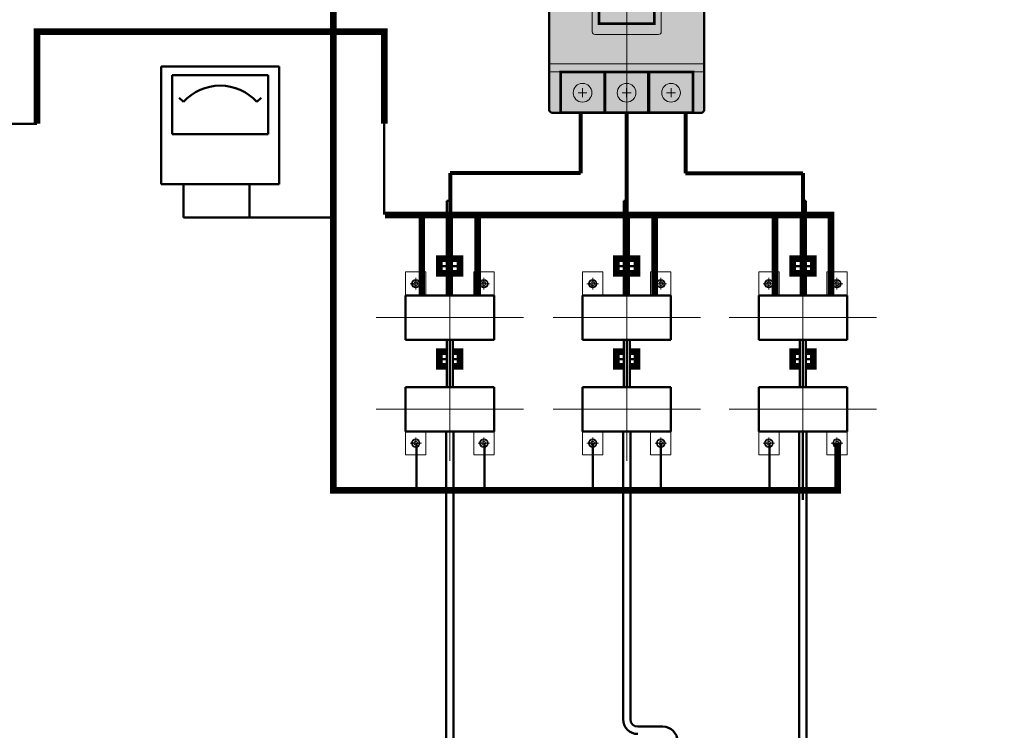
# Model space of a CAD drawing. Header units: millimetres. Extents: x 0 to 420, y 0 to 297.
# Tile 5 of 8: x 109 to 176, y 155 to 204. Entities that reach past the tile are written whole.
import ezdxf

# ---------------------------------------------------------------- set-up
doc = ezdxf.new("R2010")
doc.units = ezdxf.units.MM
for name, pattern in [('K5LT_AXLED', [19.5, 15, -1.5, 1.5, -1.5]), ('K5LT_BASIC', [0]), ('K5LT_REINFORCED', [0]), ('K5LT_THIN', [0])]:
    doc.linetypes.add(name, pattern=pattern)
doc.layers.add('Системный слой', color=7, linetype='Continuous')

# ---------------------------------------------------------------- blocks, each defined once
blk = doc.blocks.new('U30')
at = {"layer": 'Системный слой', "color": 7, "linetype": 'K5LT_BASIC', "lineweight": 50}
for p, q in [((141.052, 184.976), (135.052, 184.976)), ((135.052, 184.976), (135.052, 181.976)), ((141.052, 181.976), (141.052, 184.976)), ((135.052, 181.976), (141.052, 181.976))]:
    blk.add_line(p, q, dxfattribs=at)
blk = doc.blocks.new('U31')
at = {"layer": 'Системный слой', "color": 7, "linetype": 'K5LT_THIN', "lineweight": 18}
for p, q in [((135.052, 186.576), (136.432, 186.576)), ((135.052, 184.976), (135.052, 186.576)), ((136.432, 186.576), (136.432, 184.976)), ((136.432, 184.976), (135.052, 184.976))]:
    blk.add_line(p, q, dxfattribs=at)
blk = doc.blocks.new('U32')
at = {"layer": 'Системный слой', "color": 7, "linetype": 'K5LT_THIN', "lineweight": 18}
for p, q in [((141.052, 186.576), (139.671, 186.576)), ((139.671, 186.576), (139.671, 184.976)), ((141.052, 184.976), (141.052, 186.576)), ((139.671, 184.976), (141.052, 184.976))]:
    blk.add_line(p, q, dxfattribs=at)
blk = doc.blocks.new('U33')
at = {"layer": 'Системный слой', "color": 7, "linetype": 'K5LT_AXLED', "lineweight": 18}
for p, q in [((139.974, 185.776), (140.749, 185.776)), ((140.361, 185.388), (140.361, 186.163))]:
    blk.add_line(p, q, dxfattribs=at)
at = {"layer": 'Системный слой', "color": 7, "linetype": 'K5LT_THIN', "lineweight": 18}
for p, q in [((140.361, 186.024), (140.146, 185.9)), ((140.146, 185.9), (140.146, 185.651)), ((140.146, 185.651), (140.361, 185.527)), ((140.576, 185.9), (140.361, 186.024)), ((140.361, 185.527), (140.576, 185.651)), ((140.576, 185.651), (140.576, 185.9))]:
    blk.add_line(p, q, dxfattribs=at)
for radius in [0.286, 0.129]:
    blk.add_circle((140.361, 185.776), radius, dxfattribs=at)
blk = doc.blocks.new('U34')
at = {"layer": 'Системный слой', "color": 7, "linetype": 'K5LT_AXLED', "lineweight": 18}
for p, q in [((136.129, 185.776), (135.355, 185.776)), ((135.742, 185.388), (135.742, 186.163))]:
    blk.add_line(p, q, dxfattribs=at)
at = {"layer": 'Системный слой', "color": 7, "linetype": 'K5LT_THIN', "lineweight": 18}
for p, q in [((135.527, 185.9), (135.742, 186.024)), ((135.527, 185.651), (135.527, 185.9)), ((135.742, 185.527), (135.527, 185.651)), ((135.742, 186.024), (135.957, 185.9)), ((135.957, 185.651), (135.742, 185.527)), ((135.957, 185.9), (135.957, 185.651))]:
    blk.add_line(p, q, dxfattribs=at)
for radius in [0.286, 0.129]:
    blk.add_circle((135.742, 185.776), radius, dxfattribs=at)
blk = doc.blocks.new('U29')
at = {"layer": 'Системный слой'}
for name in ['U31', 'U32', 'U34', 'U33', 'U30']:
    blk.add_blockref(name, (0, 0), dxfattribs=at)
blk = doc.blocks.new('U36')
at = {"layer": 'Системный слой', "color": 7, "linetype": 'K5LT_BASIC', "lineweight": 50}
for p, q in [((153.052, 184.976), (147.052, 184.976)), ((147.052, 184.976), (147.052, 181.976)), ((153.052, 181.976), (153.052, 184.976)), ((147.052, 181.976), (153.052, 181.976))]:
    blk.add_line(p, q, dxfattribs=at)
blk = doc.blocks.new('U37')
at = {"layer": 'Системный слой', "color": 7, "linetype": 'K5LT_THIN', "lineweight": 18}
for p, q in [((147.052, 186.576), (148.432, 186.576)), ((147.052, 184.976), (147.052, 186.576)), ((148.432, 186.576), (148.432, 184.976)), ((148.432, 184.976), (147.052, 184.976))]:
    blk.add_line(p, q, dxfattribs=at)
blk = doc.blocks.new('U38')
at = {"layer": 'Системный слой', "color": 7, "linetype": 'K5LT_THIN', "lineweight": 18}
for p, q in [((153.052, 186.576), (151.671, 186.576)), ((151.671, 186.576), (151.671, 184.976)), ((153.052, 184.976), (153.052, 186.576)), ((151.671, 184.976), (153.052, 184.976))]:
    blk.add_line(p, q, dxfattribs=at)
blk = doc.blocks.new('U39')
at = {"layer": 'Системный слой', "color": 7, "linetype": 'K5LT_AXLED', "lineweight": 18}
for p, q in [((151.974, 185.776), (152.749, 185.776)), ((152.361, 185.388), (152.361, 186.163))]:
    blk.add_line(p, q, dxfattribs=at)
at = {"layer": 'Системный слой', "color": 7, "linetype": 'K5LT_THIN', "lineweight": 18}
for p, q in [((152.361, 186.024), (152.146, 185.9)), ((152.146, 185.9), (152.146, 185.651)), ((152.146, 185.651), (152.361, 185.527)), ((152.576, 185.9), (152.361, 186.024)), ((152.361, 185.527), (152.576, 185.651)), ((152.576, 185.651), (152.576, 185.9))]:
    blk.add_line(p, q, dxfattribs=at)
for radius in [0.286, 0.129]:
    blk.add_circle((152.361, 185.776), radius, dxfattribs=at)
blk = doc.blocks.new('U40')
at = {"layer": 'Системный слой', "color": 7, "linetype": 'K5LT_AXLED', "lineweight": 18}
for p, q in [((148.129, 185.776), (147.355, 185.776)), ((147.742, 185.388), (147.742, 186.163))]:
    blk.add_line(p, q, dxfattribs=at)
at = {"layer": 'Системный слой', "color": 7, "linetype": 'K5LT_THIN', "lineweight": 18}
for p, q in [((147.527, 185.9), (147.742, 186.024)), ((147.527, 185.651), (147.527, 185.9)), ((147.742, 185.527), (147.527, 185.651)), ((147.742, 186.024), (147.957, 185.9)), ((147.957, 185.651), (147.742, 185.527)), ((147.957, 185.9), (147.957, 185.651))]:
    blk.add_line(p, q, dxfattribs=at)
for radius in [0.286, 0.129]:
    blk.add_circle((147.742, 185.776), radius, dxfattribs=at)
blk = doc.blocks.new('U35')
at = {"layer": 'Системный слой'}
for name in ['U37', 'U38', 'U40', 'U39', 'U36']:
    blk.add_blockref(name, (0, 0), dxfattribs=at)
blk = doc.blocks.new('U42')
at = {"layer": 'Системный слой', "color": 7, "linetype": 'K5LT_BASIC', "lineweight": 50}
for p, q in [((165, 184.976), (159, 184.976)), ((159, 184.976), (159, 181.976)), ((165, 181.976), (165, 184.976)), ((159, 181.976), (165, 181.976))]:
    blk.add_line(p, q, dxfattribs=at)
blk = doc.blocks.new('U43')
at = {"layer": 'Системный слой', "color": 7, "linetype": 'K5LT_THIN', "lineweight": 18}
for p, q in [((159, 186.576), (160.381, 186.576)), ((159, 184.976), (159, 186.576)), ((160.381, 186.576), (160.381, 184.976)), ((160.381, 184.976), (159, 184.976))]:
    blk.add_line(p, q, dxfattribs=at)
blk = doc.blocks.new('U44')
at = {"layer": 'Системный слой', "color": 7, "linetype": 'K5LT_THIN', "lineweight": 18}
for p, q in [((165, 186.576), (163.62, 186.576)), ((163.62, 186.576), (163.62, 184.976)), ((165, 184.976), (165, 186.576)), ((163.62, 184.976), (165, 184.976))]:
    blk.add_line(p, q, dxfattribs=at)
blk = doc.blocks.new('U45')
at = {"layer": 'Системный слой', "color": 7, "linetype": 'K5LT_AXLED', "lineweight": 18}
for p, q in [((163.923, 185.776), (164.697, 185.776)), ((164.31, 185.388), (164.31, 186.163))]:
    blk.add_line(p, q, dxfattribs=at)
at = {"layer": 'Системный слой', "color": 7, "linetype": 'K5LT_THIN', "lineweight": 18}
for p, q in [((164.31, 186.024), (164.095, 185.9)), ((164.095, 185.9), (164.095, 185.651)), ((164.095, 185.651), (164.31, 185.527)), ((164.525, 185.9), (164.31, 186.024)), ((164.31, 185.527), (164.525, 185.651)), ((164.525, 185.651), (164.525, 185.9))]:
    blk.add_line(p, q, dxfattribs=at)
for radius in [0.286, 0.129]:
    blk.add_circle((164.31, 185.776), radius, dxfattribs=at)
blk = doc.blocks.new('U46')
at = {"layer": 'Системный слой', "color": 7, "linetype": 'K5LT_AXLED', "lineweight": 18}
for p, q in [((160.078, 185.776), (159.304, 185.776)), ((159.691, 185.388), (159.691, 186.163))]:
    blk.add_line(p, q, dxfattribs=at)
at = {"layer": 'Системный слой', "color": 7, "linetype": 'K5LT_THIN', "lineweight": 18}
for p, q in [((159.476, 185.9), (159.691, 186.024)), ((159.476, 185.651), (159.476, 185.9)), ((159.691, 185.527), (159.476, 185.651)), ((159.691, 186.024), (159.906, 185.9)), ((159.906, 185.651), (159.691, 185.527)), ((159.906, 185.9), (159.906, 185.651))]:
    blk.add_line(p, q, dxfattribs=at)
for radius in [0.286, 0.129]:
    blk.add_circle((159.691, 185.776), radius, dxfattribs=at)
blk = doc.blocks.new('U41')
at = {"layer": 'Системный слой'}
for name in ['U43', 'U44', 'U46', 'U45', 'U42']:
    blk.add_blockref(name, (0, 0), dxfattribs=at)
blk = doc.blocks.new('U48')
at = {"layer": 'Системный слой', "color": 7, "linetype": 'K5LT_BASIC', "lineweight": 50}
for p, q in [((141.052, 178.756), (135.052, 178.756)), ((135.052, 178.756), (135.052, 175.756)), ((141.052, 175.756), (141.052, 178.756)), ((135.052, 175.756), (141.052, 175.756))]:
    blk.add_line(p, q, dxfattribs=at)
blk = doc.blocks.new('U49')
at = {"layer": 'Системный слой', "color": 7, "linetype": 'K5LT_THIN', "lineweight": 18}
for p, q in [((136.432, 175.756), (135.052, 175.756)), ((135.052, 175.756), (135.052, 174.156)), ((136.432, 174.156), (136.432, 175.756)), ((135.052, 174.156), (136.432, 174.156))]:
    blk.add_line(p, q, dxfattribs=at)
blk = doc.blocks.new('U50')
at = {"layer": 'Системный слой', "color": 7, "linetype": 'K5LT_THIN', "lineweight": 18}
for p, q in [((139.671, 174.156), (139.671, 175.756)), ((139.671, 175.756), (141.052, 175.756)), ((141.052, 175.756), (141.052, 174.156)), ((141.052, 174.156), (139.671, 174.156))]:
    blk.add_line(p, q, dxfattribs=at)
blk = doc.blocks.new('U51')
at = {"layer": 'Системный слой', "color": 7, "linetype": 'K5LT_THIN', "lineweight": 18}
for p, q in [((135.742, 175.205), (135.527, 175.081)), ((135.527, 175.081), (135.527, 174.832)), ((135.957, 175.081), (135.742, 175.205)), ((135.957, 174.832), (135.957, 175.081)), ((135.527, 174.832), (135.742, 174.708)), ((135.742, 174.708), (135.957, 174.832))]:
    blk.add_line(p, q, dxfattribs=at)
at = {"layer": 'Системный слой', "color": 7, "linetype": 'K5LT_AXLED', "lineweight": 18}
for p, q in [((135.742, 175.344), (135.742, 174.569)), ((136.129, 174.956), (135.355, 174.956))]:
    blk.add_line(p, q, dxfattribs=at)
at = {"layer": 'Системный слой', "color": 7, "linetype": 'K5LT_THIN', "lineweight": 18}
for radius in [0.286, 0.129]:
    blk.add_circle((135.742, 174.956), radius, dxfattribs=at)
blk = doc.blocks.new('U52')
at = {"layer": 'Системный слой', "color": 7, "linetype": 'K5LT_THIN', "lineweight": 18}
for p, q in [((140.146, 175.081), (140.361, 175.205)), ((140.146, 174.832), (140.146, 175.081)), ((140.361, 175.205), (140.576, 175.081)), ((140.576, 175.081), (140.576, 174.832)), ((140.361, 174.708), (140.146, 174.832)), ((140.576, 174.832), (140.361, 174.708))]:
    blk.add_line(p, q, dxfattribs=at)
at = {"layer": 'Системный слой', "color": 7, "linetype": 'K5LT_AXLED', "lineweight": 18}
for p, q in [((140.361, 175.344), (140.361, 174.569)), ((139.974, 174.956), (140.749, 174.956))]:
    blk.add_line(p, q, dxfattribs=at)
at = {"layer": 'Системный слой', "color": 7, "linetype": 'K5LT_THIN', "lineweight": 18}
for radius in [0.286, 0.129]:
    blk.add_circle((140.361, 174.956), radius, dxfattribs=at)
blk = doc.blocks.new('U47')
at = {"layer": 'Системный слой'}
for name in ['U48', 'U49', 'U50', 'U51', 'U52']:
    blk.add_blockref(name, (0, 0), dxfattribs=at)
blk = doc.blocks.new('U54')
at = {"layer": 'Системный слой', "color": 7, "linetype": 'K5LT_BASIC', "lineweight": 50}
for p, q in [((153.052, 178.756), (147.052, 178.756)), ((147.052, 178.756), (147.052, 175.756)), ((153.052, 175.756), (153.052, 178.756)), ((147.052, 175.756), (153.052, 175.756))]:
    blk.add_line(p, q, dxfattribs=at)
blk = doc.blocks.new('U55')
at = {"layer": 'Системный слой', "color": 7, "linetype": 'K5LT_THIN', "lineweight": 18}
for p, q in [((148.432, 175.756), (147.052, 175.756)), ((147.052, 175.756), (147.052, 174.156)), ((148.432, 174.156), (148.432, 175.756)), ((147.052, 174.156), (148.432, 174.156))]:
    blk.add_line(p, q, dxfattribs=at)
blk = doc.blocks.new('U56')
at = {"layer": 'Системный слой', "color": 7, "linetype": 'K5LT_THIN', "lineweight": 18}
for p, q in [((151.671, 174.156), (151.671, 175.756)), ((151.671, 175.756), (153.052, 175.756)), ((153.052, 175.756), (153.052, 174.156)), ((153.052, 174.156), (151.671, 174.156))]:
    blk.add_line(p, q, dxfattribs=at)
blk = doc.blocks.new('U57')
at = {"layer": 'Системный слой', "color": 7, "linetype": 'K5LT_THIN', "lineweight": 18}
for p, q in [((147.742, 175.205), (147.527, 175.081)), ((147.527, 175.081), (147.527, 174.832)), ((147.957, 175.081), (147.742, 175.205)), ((147.957, 174.832), (147.957, 175.081)), ((147.527, 174.832), (147.742, 174.708)), ((147.742, 174.708), (147.957, 174.832))]:
    blk.add_line(p, q, dxfattribs=at)
at = {"layer": 'Системный слой', "color": 7, "linetype": 'K5LT_AXLED', "lineweight": 18}
for p, q in [((147.742, 175.344), (147.742, 174.569)), ((148.129, 174.956), (147.355, 174.956))]:
    blk.add_line(p, q, dxfattribs=at)
at = {"layer": 'Системный слой', "color": 7, "linetype": 'K5LT_THIN', "lineweight": 18}
for radius in [0.286, 0.129]:
    blk.add_circle((147.742, 174.956), radius, dxfattribs=at)
blk = doc.blocks.new('U58')
at = {"layer": 'Системный слой', "color": 7, "linetype": 'K5LT_THIN', "lineweight": 18}
for p, q in [((152.146, 175.081), (152.361, 175.205)), ((152.146, 174.832), (152.146, 175.081)), ((152.361, 175.205), (152.576, 175.081)), ((152.576, 175.081), (152.576, 174.832)), ((152.361, 174.708), (152.146, 174.832)), ((152.576, 174.832), (152.361, 174.708))]:
    blk.add_line(p, q, dxfattribs=at)
at = {"layer": 'Системный слой', "color": 7, "linetype": 'K5LT_AXLED', "lineweight": 18}
for p, q in [((152.361, 175.344), (152.361, 174.569)), ((151.974, 174.956), (152.749, 174.956))]:
    blk.add_line(p, q, dxfattribs=at)
at = {"layer": 'Системный слой', "color": 7, "linetype": 'K5LT_THIN', "lineweight": 18}
for radius in [0.286, 0.129]:
    blk.add_circle((152.361, 174.956), radius, dxfattribs=at)
blk = doc.blocks.new('U53')
at = {"layer": 'Системный слой'}
for name in ['U54', 'U55', 'U56', 'U57', 'U58']:
    blk.add_blockref(name, (0, 0), dxfattribs=at)
blk = doc.blocks.new('U60')
at = {"layer": 'Системный слой', "color": 7, "linetype": 'K5LT_BASIC', "lineweight": 50}
for p, q in [((165, 178.756), (159, 178.756)), ((159, 178.756), (159, 175.756)), ((165, 175.756), (165, 178.756)), ((159, 175.756), (165, 175.756))]:
    blk.add_line(p, q, dxfattribs=at)
blk = doc.blocks.new('U61')
at = {"layer": 'Системный слой', "color": 7, "linetype": 'K5LT_THIN', "lineweight": 18}
for p, q in [((160.381, 175.756), (159, 175.756)), ((159, 175.756), (159, 174.156)), ((160.381, 174.156), (160.381, 175.756)), ((159, 174.156), (160.381, 174.156))]:
    blk.add_line(p, q, dxfattribs=at)
blk = doc.blocks.new('U62')
at = {"layer": 'Системный слой', "color": 7, "linetype": 'K5LT_THIN', "lineweight": 18}
for p, q in [((163.62, 174.156), (163.62, 175.756)), ((163.62, 175.756), (165, 175.756)), ((165, 175.756), (165, 174.156)), ((165, 174.156), (163.62, 174.156))]:
    blk.add_line(p, q, dxfattribs=at)
blk = doc.blocks.new('U63')
at = {"layer": 'Системный слой', "color": 7, "linetype": 'K5LT_THIN', "lineweight": 18}
for p, q in [((159.691, 175.205), (159.476, 175.081)), ((159.476, 175.081), (159.476, 174.832)), ((159.906, 175.081), (159.691, 175.205)), ((159.906, 174.832), (159.906, 175.081)), ((159.476, 174.832), (159.691, 174.708)), ((159.691, 174.708), (159.906, 174.832))]:
    blk.add_line(p, q, dxfattribs=at)
at = {"layer": 'Системный слой', "color": 7, "linetype": 'K5LT_AXLED', "lineweight": 18}
for p, q in [((159.691, 175.344), (159.691, 174.569)), ((160.078, 174.956), (159.304, 174.956))]:
    blk.add_line(p, q, dxfattribs=at)
at = {"layer": 'Системный слой', "color": 7, "linetype": 'K5LT_THIN', "lineweight": 18}
for radius in [0.286, 0.129]:
    blk.add_circle((159.691, 174.956), radius, dxfattribs=at)
blk = doc.blocks.new('U64')
at = {"layer": 'Системный слой', "color": 7, "linetype": 'K5LT_THIN', "lineweight": 18}
for p, q in [((164.095, 175.081), (164.31, 175.205)), ((164.095, 174.832), (164.095, 175.081)), ((164.31, 175.205), (164.525, 175.081)), ((164.525, 175.081), (164.525, 174.832)), ((164.31, 174.708), (164.095, 174.832)), ((164.525, 174.832), (164.31, 174.708))]:
    blk.add_line(p, q, dxfattribs=at)
at = {"layer": 'Системный слой', "color": 7, "linetype": 'K5LT_AXLED', "lineweight": 18}
for p, q in [((164.31, 175.344), (164.31, 174.569)), ((163.923, 174.956), (164.697, 174.956))]:
    blk.add_line(p, q, dxfattribs=at)
at = {"layer": 'Системный слой', "color": 7, "linetype": 'K5LT_THIN', "lineweight": 18}
for radius in [0.286, 0.129]:
    blk.add_circle((164.31, 174.956), radius, dxfattribs=at)
blk = doc.blocks.new('U59')
at = {"layer": 'Системный слой'}
for name in ['U60', 'U61', 'U62', 'U63', 'U64']:
    blk.add_blockref(name, (0, 0), dxfattribs=at)
blk = doc.blocks.new('U116')
at = {"layer": 'Системный слой', "color": 7, "linetype": 'K5LT_THIN', "lineweight": 18}
for p, q in [((144.802, 210.335), (155.302, 210.335)), ((144.802, 208.401), (144.802, 210.335)), ((155.302, 210.335), (155.302, 208.401)), ((155.302, 208.401), (144.802, 208.401))]:
    blk.add_line(p, q, dxfattribs=at)
blk = doc.blocks.new('U115')
at = {"layer": 'Системный слой', "true_color": 0xffffff}
blk.add_hatch(color=7, dxfattribs=at).paths.add_polyline_path([(144.802, 213.81), (144.802, 197.56), (144.873, 197.413), (144.989, 197.373), (155.114, 197.373), (155.261, 197.444), (155.302, 197.56), (155.302, 213.81), (155.23, 213.957), (155.114, 213.998), (144.989, 213.998), (144.842, 213.926)])
at = {"layer": 'Системный слой', "color": 7, "linetype": 'K5LT_BASIC', "lineweight": 50}
for p, q in [((144.802, 213.81), (144.802, 197.56)), ((155.114, 213.998), (144.989, 213.998)), ((155.302, 197.56), (155.302, 213.81)), ((144.989, 197.373), (155.114, 197.373))]:
    blk.add_line(p, q, dxfattribs=at)
at = {"layer": 'Системный слой', "color": 7, "linetype": 'K5LT_THIN', "lineweight": 18}
for p, q in [((147.064, 212.581), (146.764, 212.581)), ((147.064, 212.581), (147.064, 212.881)), ((147.064, 212.581), (147.064, 212.281)), ((147.064, 212.581), (147.364, 212.581)), ((150.052, 212.581), (149.752, 212.581)), ((150.052, 212.581), (150.052, 212.881)), ((150.052, 212.581), (150.052, 212.281)), ((150.052, 212.581), (150.352, 212.581)), ((153.066, 212.581), (152.766, 212.581)), ((153.066, 212.581), (153.066, 212.881)), ((153.066, 212.581), (153.066, 212.281)), ((153.066, 212.581), (153.366, 212.581)), ((144.802, 211.223), (155.302, 211.223)), ((144.802, 210.335), (155.302, 210.335)), ((147.711, 207.779), (147.711, 202.868)), ((152.204, 207.967), (147.899, 207.967)), ((152.392, 202.868), (152.392, 207.779)), ((148.177, 206.763), (151.927, 206.763)), ((148.177, 206.028), (151.927, 206.028)), ((147.899, 202.681), (152.204, 202.681)), ((144.802, 200.702), (155.302, 200.702)), ((144.802, 200.148), (155.302, 200.148)), ((147.055, 198.731), (147.055, 199.031)), ((150.043, 198.731), (150.043, 199.031)), ((153.057, 198.731), (153.057, 199.031)), ((147.055, 198.731), (146.755, 198.731)), ((147.055, 198.731), (147.055, 198.431)), ((147.055, 198.731), (147.355, 198.731)), ((150.043, 198.731), (149.743, 198.731)), ((150.043, 198.731), (150.043, 198.431)), ((150.043, 198.731), (150.343, 198.731)), ((153.057, 198.731), (152.757, 198.731)), ((153.057, 198.731), (153.057, 198.431)), ((153.057, 198.731), (153.357, 198.731))]:
    blk.add_line(p, q, dxfattribs=at)
at = {"layer": 'Системный слой', "color": 7, "linetype": 'K5LT_THIN', "const_width": 0.18}
for points in [[(145.573, 213.998), (148.585, 213.998), (148.585, 211.223), (145.573, 211.223)], [(148.555, 213.998), (151.566, 213.998), (151.566, 211.223), (148.555, 211.223)], [(151.536, 213.998), (154.548, 213.998), (154.548, 211.223), (151.536, 211.223)], [(151.927, 207.12), (148.177, 207.12), (148.177, 203.426), (151.927, 203.426)], [(145.564, 200.148), (148.576, 200.148), (148.576, 197.373), (145.564, 197.373)], [(148.546, 200.148), (151.557, 200.148), (151.557, 197.373), (148.546, 197.373)], [(151.527, 200.148), (154.539, 200.148), (154.539, 197.373), (151.527, 197.373)]]:
    blk.add_lwpolyline(points, close=True, dxfattribs=at)
at = {"layer": 'Системный слой', "color": 7, "linetype": 'K5LT_THIN', "lineweight": 18}
for centre in [(147.064, 212.581), (150.052, 212.581), (153.066, 212.581), (147.055, 198.731), (150.043, 198.731), (153.057, 198.731)]:
    blk.add_circle(centre, 0.634, dxfattribs=at)
at = {"layer": 'Системный слой', "color": 7, "linetype": 'K5LT_BASIC', "lineweight": 50}
for centre, radius, start, end in [((144.989, 213.81), 0.188, 90, 180), ((155.114, 213.81), 0.188, 0, 90), ((144.989, 197.56), 0.188, 180, 270), ((155.114, 197.56), 0.187, 270, 0)]:
    blk.add_arc(centre, radius, start, end, dxfattribs=at)
at = {"layer": 'Системный слой', "color": 7, "linetype": 'K5LT_THIN', "lineweight": 18}
for centre, radius, start, end in [((147.899, 207.779), 0.188, 90, 180), ((152.204, 207.779), 0.187, 0, 90), ((147.899, 202.868), 0.187, 180, 270), ((152.204, 202.868), 0.187, 270, 0)]:
    blk.add_arc(centre, radius, start, end, dxfattribs=at)
at = {"layer": 'Системный слой'}
blk.add_blockref('U116', (0, 0), dxfattribs=at)
blk = doc.blocks.new('U124')
at = {"layer": 'Системный слой', "color": 7, "linetype": 'K5LT_BASIC', "lineweight": 50}
for p, q in [((118.476, 192.522), (118.476, 200.522)), ((118.476, 200.522), (126.476, 200.522)), ((126.476, 200.522), (126.476, 192.522)), ((126.476, 192.522), (118.476, 192.522))]:
    blk.add_line(p, q, dxfattribs=at)
blk = doc.blocks.new('U125')
at = {"layer": 'Системный слой', "color": 7, "linetype": 'K5LT_BASIC', "lineweight": 50}
for p, q in [((125.726, 199.922), (119.226, 199.922)), ((119.226, 199.922), (119.226, 195.922)), ((125.726, 195.922), (125.726, 199.922)), ((119.226, 195.922), (125.726, 195.922))]:
    blk.add_line(p, q, dxfattribs=at)
blk = doc.blocks.new('U123')
at = {"layer": 'Системный слой', "color": 7, "linetype": 'K5LT_BASIC', "lineweight": 50}
for p, q in [((119.981, 198.115), (119.688, 198.391)), ((124.971, 198.115), (125.265, 198.391))]:
    blk.add_line(p, q, dxfattribs=at)
for centre, start, end in [((122.54, 195.713), 91.0481, 136.81152), ((122.412, 195.713), 43.18848, 88.9519)]:
    blk.add_arc(centre, 3.51, start, end, dxfattribs=at)
at = {"layer": 'Системный слой'}
for name in ['U124', 'U125']:
    blk.add_blockref(name, (0, 0), dxfattribs=at)

msp = doc.modelspace()

# ---------------------------------------------------------------- linework, layer by layer
at = {"layer": 'Системный слой', "color": 7, "linetype": 'K5LT_AXLED', "lineweight": 18}
for p, q in [((150.0516, 245.0298), (150.0516, 179.9756)), ((138.0516, 186.9756), (138.0516, 179.9756)), ((162.0005, 186.9756), (162.0005, 179.9756)), ((133.0516, 183.4756), (143.0516, 183.4756)), ((145.0516, 183.4756), (155.0516, 183.4756)), ((157.0005, 183.4756), (167.0005, 183.4756)), ((138.0516, 180.7562), (138.0516, 173.7562)), ((150.0516, 180.7562), (150.0516, 173.7562)), ((162.0005, 180.7562), (162.0005, 173.7562)), ((133.0516, 177.2562), (143.0516, 177.2562)), ((145.0516, 177.2562), (155.0516, 177.2562)), ((157.0005, 177.2562), (167.0005, 177.2562))]:
    msp.add_line(p, q, dxfattribs=at)
at = {"layer": 'Системный слой', "color": 7, "linetype": 'K5LT_REINFORCED', "lineweight": 80}
for p, q in [((146.905, 197.3725), (146.905, 193.2756)), ((150.0516, 190.4298), (150.0516, 197.3725)), ((154.0271, 197.3756), (154.0271, 193.2756)), ((146.905, 193.2756), (138.076, 193.2756)), ((138.076, 193.2756), (138.076, 190.4756)), ((154.0271, 193.2756), (162.0005, 193.2756)), ((162.0005, 193.2756), (162.0005, 190.4298))]:
    msp.add_line(p, q, dxfattribs=at)
at = {"layer": 'Системный слой', "color": 7, "linetype": 'K5LT_BASIC', "lineweight": 50}
for p, q in [((63.74, 196.6306), (110.0516, 196.6306)), ((133.6029, 196.6306), (133.6029, 190.4756)), ((119.9812, 190.2675), (119.9812, 192.5224)), ((124.462, 190.2675), (124.462, 192.5224)), ((137.8516, 191.4062), (138.0516, 191.4062)), ((137.8516, 191.4062), (137.8516, 184.9756)), ((149.8516, 191.4062), (150.0516, 191.4062)), ((149.8516, 191.4062), (149.8516, 184.9756)), ((162.2005, 191.4062), (162.0005, 191.4062)), ((162.2005, 191.4062), (162.2005, 184.9756)), ((119.9812, 190.2675), (130.1482, 190.2675)), ((137.3516, 186.9756), (137.8516, 186.9756)), ((138.2516, 186.9756), (138.7516, 186.9756)), ((149.3516, 186.9756), (149.8516, 186.9756)), ((150.2516, 186.9756), (150.7516, 186.9756)), ((161.3005, 186.9756), (161.8005, 186.9756)), ((162.2005, 186.9756), (162.7005, 186.9756)), ((137.8516, 181.9756), (137.8516, 178.7562)), ((138.0516, 181.9756), (138.0516, 178.7562)), ((138.2516, 181.9756), (138.2516, 178.7562)), ((149.8516, 181.9756), (149.8516, 178.7562)), ((150.0516, 181.9756), (150.0516, 178.7562)), ((150.2516, 181.9756), (150.2516, 178.7562)), ((161.8005, 181.9756), (161.8005, 178.7562)), ((162.0005, 181.9756), (162.0005, 178.7562)), ((162.2005, 181.9756), (162.2005, 178.7562)), ((137.3516, 180.6659), (137.8516, 180.6659)), ((138.2516, 180.6659), (138.7516, 180.6659)), ((149.3516, 180.6659), (149.8516, 180.6659)), ((150.2516, 180.6659), (150.7516, 180.6659)), ((161.3005, 180.6659), (161.8005, 180.6659)), ((162.2005, 180.6659), (162.7005, 180.6659)), ((137.8016, 175.7562), (137.8016, 144.4416)), ((138.3016, 161.2756), (138.3016, 175.7562)), ((138.3016, 144.4416), (138.3016, 175.7562)), ((149.8016, 175.7562), (149.8016, 156.2247)), ((150.3016, 175.7562), (150.3016, 156.2247)), ((161.7505, 175.7562), (161.7505, 132.4416)), ((162.0005, 171.1037), (162.0005, 175.7562)), ((162.2505, 175.7562), (162.2505, 132.4416)), ((135.7931, 174.9562), (135.7931, 171.7562)), ((140.4122, 174.9562), (140.4122, 171.7562)), ((147.742, 174.9562), (147.742, 171.7562)), ((152.3611, 174.9562), (152.3611, 171.7562)), ((159.742, 174.9562), (159.742, 171.7562)), ((150.8016, 155.7247), (152.4957, 155.7247))]:
    msp.add_line(p, q, dxfattribs=at)
at = {"layer": 'Системный слой', "color": 7, "linetype": 'K5LT_BASIC', "const_width": 0.45}
for points in [[(164.3611, 174.9562), (164.3611, 171.7562), (130.1482, 171.7562), (130.1482, 222.2675), (119.9812, 222.2675)], [(110.0516, 196.6306), (110.0516, 202.8681), (133.6029, 202.8681), (133.6029, 196.6306)], [(133.6482, 190.4298), (136.1546, 190.4298), (136.1546, 184.9756)], [(133.6482, 190.4298), (139.9485, 190.4298), (139.9485, 184.9756)], [(133.6482, 190.4298), (138.0516, 190.4298), (138.0516, 184.9756)], [(133.6482, 190.4298), (162.0005, 190.4298), (162.0005, 184.9756)], [(133.6482, 190.4298), (163.8974, 190.4298), (163.8974, 184.9756)], [(133.6482, 190.4298), (160.1036, 190.4298), (160.1036, 184.9756)], [(133.6482, 190.4298), (151.9485, 190.4298), (151.9485, 184.9756)], [(133.6482, 190.4298), (150.0516, 190.4298), (150.0516, 184.9756)], [(137.8516, 186.4756), (137.3516, 186.4756), (137.3516, 187.4756), (137.8516, 187.4756)], [(138.2516, 186.4756), (138.7516, 186.4756), (138.7516, 187.4756), (138.2516, 187.4756)], [(149.8516, 186.4756), (149.3516, 186.4756), (149.3516, 187.4756), (149.8516, 187.4756)], [(150.2516, 186.4756), (150.7516, 186.4756), (150.7516, 187.4756), (150.2516, 187.4756)], [(161.8005, 186.4756), (161.3005, 186.4756), (161.3005, 187.4756), (161.8005, 187.4756)], [(162.2005, 186.4756), (162.7005, 186.4756), (162.7005, 187.4756), (162.2005, 187.4756)], [(137.8516, 180.1659), (137.3516, 180.1659), (137.3516, 181.1659), (137.8516, 181.1659)], [(138.2516, 180.1659), (138.7516, 180.1659), (138.7516, 181.1659), (138.2516, 181.1659)], [(149.8516, 180.1659), (149.3516, 180.1659), (149.3516, 181.1659), (149.8516, 181.1659)], [(150.2516, 180.1659), (150.7516, 180.1659), (150.7516, 181.1659), (150.2516, 181.1659)], [(161.8005, 180.1659), (161.3005, 180.1659), (161.3005, 181.1659), (161.8005, 181.1659)], [(162.2005, 180.1659), (162.7005, 180.1659), (162.7005, 181.1659), (162.2005, 181.1659)]]:
    msp.add_lwpolyline(points, dxfattribs=at)
at = {"layer": 'Системный слой', "color": 7, "linetype": 'K5LT_BASIC', "lineweight": 50}
for centre, radius, start, end in [((150.8016, 156.2247), 1, 180, 270), ((150.8016, 156.2247), 0.5, 180, 270), ((152.4957, 154.7247), 1, 0, 90)]:
    msp.add_arc(centre, radius, start, end, dxfattribs=at)

# ---------------------------------------------------------------- block references
at = {"layer": 'Системный слой'}
for name in ['U115', 'U123', 'U29', 'U35', 'U41', 'U47', 'U53', 'U59']:
    msp.add_blockref(name, (0, 0), dxfattribs=at)

doc.saveas('drawing.dxf')
